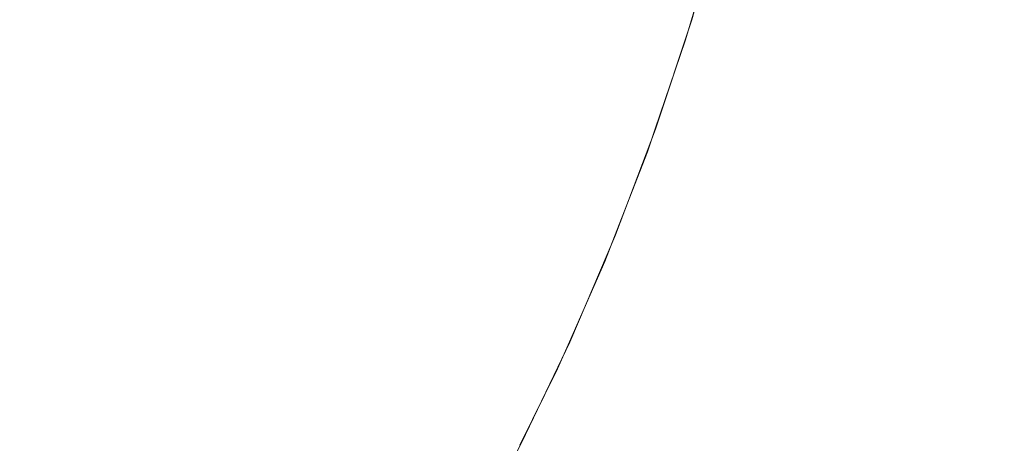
# Model space of a CAD drawing. Header units: centimetres. Extents: x -25.9 to 27.4, y -28.2 to -26.4.
# Tile 123 of 199: x 9.4127 to 9.4859, y -27.7501 to -27.7186. Entities that reach past the tile are written whole.
import ezdxf

# ---------------------------------------------------------------- set-up
doc = ezdxf.new("R2010")
doc.units = ezdxf.units.CM
doc.header["$LTSCALE"] = 2.54
doc.layers.add('Lucido design-1', color=7, linetype='Continuous')

# ---------------------------------------------------------------- blocks, each defined once
blk = doc.blocks.new('Gruppo-4-1')
at = {"color": 7, "linetype": 'Continuous', "lineweight": 9}
blk.add_3dface([(-25.828561, -26.46, 540.520033), (-25.828561, -28.06, 540.520033), (27.271439, -28.06, 540.520033), (27.271439, -26.46, 540.520033)], dxfattribs=at)
for points, invisible_edges in [([(9.462669, -27.718574, 540.020033), (9.464985, -27.710396, 540.020033), (9.464624, -27.711764, 539.820033)], 10), ([(9.44003, -27.711631, 540.084649), (9.437687, -27.718739, 540.084649), (9.435103, -27.717826, 540.087754), (9.43741, -27.710828, 540.087754)], 15), ([(9.420929, -27.712818, 540.101102), (9.418553, -27.719115, 540.101102), (9.415376, -27.717839, 540.103469), (9.417701, -27.711678, 540.103469)], 15), ([(9.442524, -27.712394, 540.081437), (9.440146, -27.719608, 540.081437), (9.437687, -27.718739, 540.084649), (9.44003, -27.711631, 540.084649)], 15), ([(9.462641, -27.718566, 539.820033), (9.464624, -27.711764, 539.820033), (9.464643, -27.711769, 539.818061), (9.462201, -27.720147, 539.818061)], 14), ([(9.464795, -27.71181, 539.814073), (9.462352, -27.720195, 539.814073), (9.462201, -27.720147, 539.818061), (9.464643, -27.711769, 539.818061)], 15), ([(9.465103, -27.711892, 539.810088), (9.462655, -27.72029, 539.810088), (9.462352, -27.720195, 539.814073), (9.464795, -27.71181, 539.814073)], 15), ([(9.464624, -27.711764, 539.820033), (9.462641, -27.718566, 539.820033), (9.462669, -27.718574, 540.020033)], 10), ([(9.465564, -27.712016, 539.806114), (9.46311, -27.720434, 539.806114), (9.462655, -27.72029, 539.810088), (9.465103, -27.711892, 539.810088)], 15), ([(9.46618, -27.712181, 539.802157), (9.463718, -27.720626, 539.802157), (9.46311, -27.720434, 539.806114), (9.465564, -27.712016, 539.806114)], 15), ([(9.466949, -27.712387, 539.798223), (9.464478, -27.720865, 539.798223), (9.463718, -27.720626, 539.802157), (9.46618, -27.712181, 539.802157)], 15), ([(9.42406, -27.713924, 540.098598), (9.421634, -27.720353, 540.098598), (9.418553, -27.719115, 540.101102), (9.420929, -27.712818, 540.101102)], 15), ([(9.444886, -27.713118, 540.078122), (9.442475, -27.720431, 540.078122), (9.440146, -27.719608, 540.081437), (9.442524, -27.712394, 540.081437)], 15), ([(9.467872, -27.712634, 539.79432), (9.465389, -27.721152, 539.79432), (9.464478, -27.720865, 539.798223), (9.466949, -27.712387, 539.798223)], 15), ([(9.468946, -27.712922, 539.790453), (9.46645, -27.721487, 539.790453), (9.465389, -27.721152, 539.79432), (9.467872, -27.712634, 539.79432)], 15), ([(9.470172, -27.71325, 539.78663), (9.46766, -27.721868, 539.78663), (9.46645, -27.721487, 539.790453), (9.468946, -27.712922, 539.790453)], 15), ([(9.447113, -27.7138, 540.074711), (9.444672, -27.721207, 540.074711), (9.442475, -27.720431, 540.078122), (9.444886, -27.713118, 540.078122)], 15), ([(9.471547, -27.713619, 539.782857), (9.469018, -27.722296, 539.782857), (9.46766, -27.721868, 539.78663), (9.470172, -27.71325, 539.78663)], 15), ([(9.47307, -27.714027, 539.77914), (9.470521, -27.72277, 539.77914), (9.469018, -27.722296, 539.782857), (9.471547, -27.713619, 539.782857)], 15), ([(9.427087, -27.714994, 540.09596), (9.424612, -27.72155, 540.09596), (9.421634, -27.720353, 540.098598), (9.42406, -27.713924, 540.098598)], 15), ([(9.449202, -27.714439, 540.07121), (9.446732, -27.721935, 540.07121), (9.444672, -27.721207, 540.074711), (9.447113, -27.7138, 540.074711)], 15), ([(9.474738, -27.714474, 539.775485), (9.472168, -27.72329, 539.775485), (9.470521, -27.72277, 539.77914), (9.47307, -27.714027, 539.77914)], 15), ([(9.430005, -27.716025, 540.093194), (9.427484, -27.722704, 540.093194), (9.424612, -27.72155, 540.09596), (9.427087, -27.714994, 540.09596)], 15), ([(9.45115, -27.715036, 540.067624), (9.448652, -27.722613, 540.067624), (9.446732, -27.721935, 540.07121), (9.449202, -27.714439, 540.07121)], 15), ([(9.452953, -27.715588, 540.063961), (9.45043, -27.723242, 540.063961), (9.448652, -27.722613, 540.067624), (9.45115, -27.715036, 540.067624)], 15), ([(9.47655, -27.714959, 539.771899), (9.473957, -27.723854, 539.771899), (9.472168, -27.72329, 539.775485), (9.474738, -27.714474, 539.775485)], 15), ([(9.478502, -27.715483, 539.768389), (9.475885, -27.724462, 539.768389), (9.473957, -27.723854, 539.771899), (9.47655, -27.714959, 539.771899)], 15), ([(9.454608, -27.716095, 540.060227), (9.452063, -27.723819, 540.060227), (9.45043, -27.723242, 540.063961), (9.452953, -27.715588, 540.063961)], 15), ([(9.480593, -27.716043, 539.76496), (9.477949, -27.725112, 539.76496), (9.475885, -27.724462, 539.768389), (9.478502, -27.715483, 539.768389)], 15), ([(9.415376, -27.717839, 540.103469), (9.412791, -27.723895, 540.103469), (9.409581, -27.722444, 540.105692), (9.412107, -27.716525, 540.105692)], 15), ([(9.432398, -27.716871, 540.090744), (9.429839, -27.723651, 540.090744), (9.427484, -27.722704, 540.093194), (9.430005, -27.716025, 540.093194)], 15), ([(9.456115, -27.716556, 540.056428), (9.453548, -27.724343, 540.056428), (9.452063, -27.723819, 540.060227), (9.454608, -27.716095, 540.060227)], 15), ([(9.457469, -27.716971, 540.05257), (9.454884, -27.724815, 540.05257), (9.453548, -27.724343, 540.056428), (9.456115, -27.716556, 540.056428)], 15), ([(9.482818, -27.716639, 539.761618), (9.480146, -27.725805, 539.761618), (9.477949, -27.725112, 539.76496), (9.480593, -27.716043, 539.76496)], 15), ([(9.435103, -27.717826, 540.087754), (9.432501, -27.72472, 540.087754), (9.429839, -27.723651, 540.090744), (9.432398, -27.716871, 540.090744)], 15), ([(9.45867, -27.717339, 540.048662), (9.456068, -27.725234, 540.048662), (9.454884, -27.724815, 540.05257), (9.457469, -27.716971, 540.05257)], 15), ([(9.459715, -27.717659, 540.044708), (9.457099, -27.725598, 540.044708), (9.456068, -27.725234, 540.048662), (9.45867, -27.717339, 540.048662)], 15), ([(9.485211, -27.71728, 539.758321), (9.482509, -27.72655, 539.758321), (9.480146, -27.725805, 539.761618), (9.482818, -27.716639, 539.761618)], 15), ([(9.487698, -27.717946, 539.755173), (9.484964, -27.727324, 539.755173), (9.482509, -27.72655, 539.758321), (9.485211, -27.71728, 539.758321)], 15), ([(9.418553, -27.719115, 540.101102), (9.415912, -27.725306, 540.101102), (9.412791, -27.723895, 540.103469), (9.415376, -27.717839, 540.103469)], 15), ([(9.437687, -27.718739, 540.084649), (9.435044, -27.725742, 540.084649), (9.432501, -27.72472, 540.087754), (9.435103, -27.717826, 540.087754)], 15), ([(9.460604, -27.717931, 540.040717), (9.457975, -27.725908, 540.040717), (9.457099, -27.725598, 540.044708), (9.459715, -27.717659, 540.044708)], 15), ([(9.461336, -27.718155, 540.036694), (9.458696, -27.726162, 540.036694), (9.457975, -27.725908, 540.040717), (9.460604, -27.717931, 540.040717)], 15), ([(9.490309, -27.718646, 539.752128), (9.487542, -27.728137, 539.752128), (9.484964, -27.727324, 539.755173), (9.487698, -27.717946, 539.755173)], 15), ([(9.440146, -27.719608, 540.081437), (9.437464, -27.726715, 540.081437), (9.435044, -27.725742, 540.084649), (9.437687, -27.718739, 540.084649)], 15), ([(9.461908, -27.718331, 540.032647), (9.459261, -27.726362, 540.032647), (9.458696, -27.726162, 540.036694), (9.461336, -27.718155, 540.036694)], 15), ([(9.462322, -27.718457, 540.028583), (9.459669, -27.726506, 540.028583), (9.459261, -27.726362, 540.032647), (9.461908, -27.718331, 540.032647)], 15), ([(9.462576, -27.718535, 540.024508), (9.45992, -27.726595, 540.024508), (9.459669, -27.726506, 540.028583), (9.462322, -27.718457, 540.028583)], 15), ([(9.462671, -27.718564, 540.020578), (9.460013, -27.726627, 540.020578), (9.45992, -27.726595, 540.024508), (9.462576, -27.718535, 540.024508)], 15), ([(9.462672, -27.718565, 540.020033), (9.460014, -27.726628, 540.020033), (9.460013, -27.726627, 540.020578), (9.462671, -27.718564, 540.020578)], 14), ([(9.460014, -27.726628, 540.020033), (9.462669, -27.718574, 540.020033), (9.462182, -27.720141, 539.820033)], 10), ([(9.462201, -27.720147, 539.818061), (9.462182, -27.720141, 539.820033), (9.462641, -27.718566, 539.820033)], 9), ([(9.462669, -27.718574, 540.020033), (9.462641, -27.718566, 539.820033), (9.462182, -27.720141, 539.820033)], 9), ([(9.421634, -27.720353, 540.098598), (9.418937, -27.726673, 540.098598), (9.415912, -27.725306, 540.101102), (9.418553, -27.719115, 540.101102)], 15), ([(9.442475, -27.720431, 540.078122), (9.439756, -27.727636, 540.078122), (9.437464, -27.726715, 540.081437), (9.440146, -27.719608, 540.081437)], 15), ([(9.459959, -27.726689, 539.820033), (9.462182, -27.720141, 539.820033), (9.462201, -27.720147, 539.818061), (9.459395, -27.728411, 539.818061)], 14), ([(9.462352, -27.720195, 539.814073), (9.459544, -27.728465, 539.814073), (9.459395, -27.728411, 539.818061), (9.462201, -27.720147, 539.818061)], 15), ([(9.462655, -27.72029, 539.810088), (9.459843, -27.728574, 539.810088), (9.459544, -27.728465, 539.814073), (9.462352, -27.720195, 539.814073)], 15), ([(9.462182, -27.720141, 539.820033), (9.459959, -27.726689, 539.820033), (9.459987, -27.726699, 540.020033), (9.460014, -27.726628, 540.020033)], 10), ([(9.424612, -27.72155, 540.09596), (9.421862, -27.727996, 540.09596), (9.418937, -27.726673, 540.098598), (9.421634, -27.720353, 540.098598)], 15), ([(9.444672, -27.721207, 540.074711), (9.441918, -27.728504, 540.074711), (9.439756, -27.727636, 540.078122), (9.442475, -27.720431, 540.078122)], 15), ([(9.46311, -27.720434, 539.806114), (9.460292, -27.728737, 539.806114), (9.459843, -27.728574, 539.810088), (9.462655, -27.72029, 539.810088)], 15), ([(9.463718, -27.720626, 539.802157), (9.460891, -27.728955, 539.802157), (9.460292, -27.728737, 539.806114), (9.46311, -27.720434, 539.806114)], 15), ([(9.464478, -27.720865, 539.798223), (9.461639, -27.729227, 539.798223), (9.460891, -27.728955, 539.802157), (9.463718, -27.720626, 539.802157)], 15), ([(9.465389, -27.721152, 539.79432), (9.462537, -27.729554, 539.79432), (9.461639, -27.729227, 539.798223), (9.464478, -27.720865, 539.798223)], 15), ([(9.427484, -27.722704, 540.093194), (9.424683, -27.729271, 540.093194), (9.421862, -27.727996, 540.09596), (9.424612, -27.72155, 540.09596)], 15), ([(9.446732, -27.721935, 540.07121), (9.443945, -27.729319, 540.07121), (9.441918, -27.728504, 540.074711), (9.444672, -27.721207, 540.074711)], 15), ([(9.46645, -27.721487, 539.790453), (9.463582, -27.729935, 539.790453), (9.462537, -27.729554, 539.79432), (9.465389, -27.721152, 539.79432)], 15), ([(9.46766, -27.721868, 539.78663), (9.464775, -27.730369, 539.78663), (9.463582, -27.729935, 539.790453), (9.46645, -27.721487, 539.790453)], 15), ([(9.412791, -27.723895, 540.103469), (9.409952, -27.729837, 540.103469), (9.406806, -27.728251, 540.105692), (9.409581, -27.722444, 540.105692)], 15), ([(9.448652, -27.722613, 540.067624), (9.445835, -27.730078, 540.067624), (9.443945, -27.729319, 540.07121), (9.446732, -27.721935, 540.07121)], 15), ([(9.469018, -27.722296, 539.782857), (9.466112, -27.730855, 539.782857), (9.464775, -27.730369, 539.78663), (9.46766, -27.721868, 539.78663)], 15), ([(9.470521, -27.72277, 539.77914), (9.467594, -27.731395, 539.77914), (9.466112, -27.730855, 539.782857), (9.469018, -27.722296, 539.782857)], 15), ([(9.429839, -27.723651, 540.090744), (9.426995, -27.730316, 540.090744), (9.424683, -27.729271, 540.093194), (9.427484, -27.722704, 540.093194)], 15), ([(9.45043, -27.723242, 540.063961), (9.447585, -27.730781, 540.063961), (9.445835, -27.730078, 540.067624), (9.448652, -27.722613, 540.067624)], 15), ([(9.472168, -27.72329, 539.775485), (9.469217, -27.731985, 539.775485), (9.467594, -27.731395, 539.77914), (9.470521, -27.72277, 539.77914)], 15), ([(9.415912, -27.725306, 540.101102), (9.41301, -27.731379, 540.101102), (9.409952, -27.729837, 540.103469), (9.412791, -27.723895, 540.103469)], 15), ([(9.432501, -27.72472, 540.087754), (9.429609, -27.731498, 540.087754), (9.426995, -27.730316, 540.090744), (9.429839, -27.723651, 540.090744)], 15), ([(9.452063, -27.723819, 540.060227), (9.449191, -27.731427, 540.060227), (9.447585, -27.730781, 540.063961), (9.45043, -27.723242, 540.063961)], 15), ([(9.453548, -27.724343, 540.056428), (9.450653, -27.732014, 540.056428), (9.449191, -27.731427, 540.060227), (9.452063, -27.723819, 540.060227)], 15), ([(9.473957, -27.723854, 539.771899), (9.470979, -27.732627, 539.771899), (9.469217, -27.731985, 539.775485), (9.472168, -27.72329, 539.775485)], 15), ([(9.475885, -27.724462, 539.768389), (9.472879, -27.733318, 539.768389), (9.470979, -27.732627, 539.771899), (9.473957, -27.723854, 539.771899)], 15), ([(9.454884, -27.724815, 540.05257), (9.451967, -27.732542, 540.05257), (9.450653, -27.732014, 540.056428), (9.453548, -27.724343, 540.056428)], 15), ([(9.477949, -27.725112, 539.76496), (9.474912, -27.734058, 539.76496), (9.472879, -27.733318, 539.768389), (9.475885, -27.724462, 539.768389)], 15), ([(9.418937, -27.726673, 540.098598), (9.415974, -27.732873, 540.098598), (9.41301, -27.731379, 540.101102), (9.415912, -27.725306, 540.101102)], 15), ([(9.435044, -27.725742, 540.084649), (9.432107, -27.732627, 540.084649), (9.429609, -27.731498, 540.087754), (9.432501, -27.72472, 540.087754)], 15), ([(9.456068, -27.725234, 540.048662), (9.453133, -27.733011, 540.048662), (9.451967, -27.732542, 540.05257), (9.454884, -27.724815, 540.05257)], 15), ([(9.457099, -27.725598, 540.044708), (9.454147, -27.733418, 540.044708), (9.453133, -27.733011, 540.048662), (9.456068, -27.725234, 540.048662)], 15), ([(9.480146, -27.725805, 539.761618), (9.477077, -27.734846, 539.761618), (9.474912, -27.734058, 539.76496), (9.477949, -27.725112, 539.76496)], 15), ([(9.437464, -27.726715, 540.081437), (9.434483, -27.733701, 540.081437), (9.432107, -27.732627, 540.084649), (9.435044, -27.725742, 540.084649)], 15), ([(9.457975, -27.725908, 540.040717), (9.45501, -27.733765, 540.040717), (9.454147, -27.733418, 540.044708), (9.457099, -27.725598, 540.044708)], 15), ([(9.458696, -27.726162, 540.036694), (9.45572, -27.73405, 540.036694), (9.45501, -27.733765, 540.040717), (9.457975, -27.725908, 540.040717)], 15), ([(9.482509, -27.72655, 539.758321), (9.479405, -27.735694, 539.758321), (9.477077, -27.734846, 539.761618), (9.480146, -27.725805, 539.761618)], 15), ([(9.421862, -27.727996, 540.09596), (9.418841, -27.734319, 540.09596), (9.415974, -27.732873, 540.098598), (9.418937, -27.726673, 540.098598)], 15), ([(9.439756, -27.727636, 540.078122), (9.436734, -27.734718, 540.078122), (9.434483, -27.733701, 540.081437), (9.437464, -27.726715, 540.081437)], 15), ([(9.459261, -27.726362, 540.032647), (9.456275, -27.734273, 540.032647), (9.45572, -27.73405, 540.036694), (9.458696, -27.726162, 540.036694)], 15), ([(9.459669, -27.726506, 540.028583), (9.456677, -27.734435, 540.028583), (9.456275, -27.734273, 540.032647), (9.459261, -27.726362, 540.032647)], 15), ([(9.45992, -27.726595, 540.024508), (9.456923, -27.734534, 540.024508), (9.456677, -27.734435, 540.028583), (9.459669, -27.726506, 540.028583)], 15), ([(9.460013, -27.726627, 540.020578), (9.457015, -27.734571, 540.020578), (9.456923, -27.734534, 540.024508), (9.45992, -27.726595, 540.024508)], 15), ([(9.459987, -27.726699, 540.020033), (9.457016, -27.734571, 540.020033), (9.457015, -27.734571, 540.020578), (9.460013, -27.726627, 540.020578)], 14), ([(9.457016, -27.734571, 540.020033), (9.459987, -27.726699, 540.020033), (9.459377, -27.728404, 539.820033)], 10), ([(9.459395, -27.728411, 539.818061), (9.459377, -27.728404, 539.820033), (9.459959, -27.726689, 539.820033)], 9), ([(9.459987, -27.726699, 540.020033), (9.459959, -27.726689, 539.820033), (9.459377, -27.728404, 539.820033)], 9), ([(9.460013, -27.726627, 540.020578), (9.460014, -27.726628, 540.020033), (9.459987, -27.726699, 540.020033)], 9), ([(9.484964, -27.727324, 539.755173), (9.481824, -27.736574, 539.755173), (9.479405, -27.735694, 539.758321), (9.482509, -27.72655, 539.758321)], 15), ([(9.487542, -27.728137, 539.752128), (9.484365, -27.737499, 539.752128), (9.481824, -27.736574, 539.755173), (9.484964, -27.727324, 539.755173)], 15), ([(9.424683, -27.729271, 540.093194), (9.421605, -27.735712, 540.093194), (9.418841, -27.734319, 540.09596), (9.421862, -27.727996, 540.09596)], 15), ([(9.441918, -27.728504, 540.074711), (9.438857, -27.735678, 540.074711), (9.436734, -27.734718, 540.078122), (9.439756, -27.727636, 540.078122)], 15), ([(9.490239, -27.728988, 539.749193), (9.487022, -27.738466, 539.749193), (9.484365, -27.737499, 539.752128), (9.487542, -27.728137, 539.752128)], 15), ([(9.443945, -27.729319, 540.07121), (9.440848, -27.736578, 540.07121), (9.438857, -27.735678, 540.074711), (9.441918, -27.728504, 540.074711)], 15), ([(9.456937, -27.734679, 539.820033), (9.459377, -27.728404, 539.820033), (9.459395, -27.728411, 539.818061), (9.456232, -27.736544, 539.818061)], 14), ([(9.459544, -27.728465, 539.814073), (9.456379, -27.736605, 539.814073), (9.456232, -27.736544, 539.818061), (9.459395, -27.728411, 539.818061)], 15), ([(9.459843, -27.728574, 539.810088), (9.456673, -27.736726, 539.810088), (9.456379, -27.736605, 539.814073), (9.459544, -27.728465, 539.814073)], 15), ([(9.460292, -27.728737, 539.806114), (9.457114, -27.736909, 539.806114), (9.456673, -27.736726, 539.810088), (9.459843, -27.728574, 539.810088)], 15), ([(9.459377, -27.728404, 539.820033), (9.456937, -27.734679, 539.820033), (9.456966, -27.73469, 540.020033), (9.457016, -27.734571, 540.020033)], 10), ([(9.460891, -27.728955, 539.802157), (9.457703, -27.737153, 539.802157), (9.457114, -27.736909, 539.806114), (9.460292, -27.728737, 539.806114)], 15), ([(9.461639, -27.729227, 539.798223), (9.458439, -27.737458, 539.798223), (9.457703, -27.737153, 539.802157), (9.460891, -27.728955, 539.802157)], 15), ([(9.426995, -27.730316, 540.090744), (9.423871, -27.736855, 540.090744), (9.421605, -27.735712, 540.093194), (9.424683, -27.729271, 540.093194)], 15), ([(9.445835, -27.730078, 540.067624), (9.442704, -27.737417, 540.067624), (9.440848, -27.736578, 540.07121), (9.443945, -27.729319, 540.07121)], 15), ([(9.462537, -27.729554, 539.79432), (9.459321, -27.737823, 539.79432), (9.458439, -27.737458, 539.798223), (9.461639, -27.729227, 539.798223)], 15), ([(9.463582, -27.729935, 539.790453), (9.460349, -27.738249, 539.790453), (9.459321, -27.737823, 539.79432), (9.462537, -27.729554, 539.79432)], 15), ([(9.41301, -27.731379, 540.101102), (9.409853, -27.737323, 540.101102), (9.406863, -27.735653, 540.103469), (9.409952, -27.729837, 540.103469)], 15), ([(9.429609, -27.731498, 540.087754), (9.426432, -27.738146, 540.087754), (9.423871, -27.736855, 540.090744), (9.426995, -27.730316, 540.090744)], 15), ([(9.447585, -27.730781, 540.063961), (9.444422, -27.738193, 540.063961), (9.442704, -27.737417, 540.067624), (9.445835, -27.730078, 540.067624)], 15), ([(9.464775, -27.730369, 539.78663), (9.461521, -27.738735, 539.78663), (9.460349, -27.738249, 539.790453), (9.463582, -27.729935, 539.790453)], 15), ([(9.466112, -27.730855, 539.782857), (9.462836, -27.73928, 539.782857), (9.461521, -27.738735, 539.78663), (9.464775, -27.730369, 539.78663)], 15), ([(9.449191, -27.731427, 540.060227), (9.446, -27.738907, 540.060227), (9.444422, -27.738193, 540.063961), (9.447585, -27.730781, 540.063961)], 15), ([(9.467594, -27.731395, 539.77914), (9.464293, -27.739883, 539.77914), (9.462836, -27.73928, 539.782857), (9.466112, -27.730855, 539.782857)], 15), ([(9.415974, -27.732873, 540.098598), (9.412751, -27.738942, 540.098598), (9.409853, -27.737323, 540.101102), (9.41301, -27.731379, 540.101102)], 15), ([(9.432107, -27.732627, 540.084649), (9.42888, -27.73938, 540.084649), (9.426432, -27.738146, 540.087754), (9.429609, -27.731498, 540.087754)], 15), ([(9.450653, -27.732014, 540.056428), (9.447435, -27.739555, 540.056428), (9.446, -27.738907, 540.060227), (9.449191, -27.731427, 540.060227)], 15), ([(9.469217, -27.731985, 539.775485), (9.465888, -27.740544, 539.775485), (9.464293, -27.739883, 539.77914), (9.467594, -27.731395, 539.77914)], 15), ([(9.470979, -27.732627, 539.771899), (9.467621, -27.741262, 539.771899), (9.465888, -27.740544, 539.775485), (9.469217, -27.731985, 539.775485)], 15), ([(9.434483, -27.733701, 540.081437), (9.431208, -27.740554, 540.081437), (9.42888, -27.73938, 540.084649), (9.432107, -27.732627, 540.084649)], 15), ([(9.451967, -27.732542, 540.05257), (9.448726, -27.740139, 540.05257), (9.447435, -27.739555, 540.056428), (9.450653, -27.732014, 540.056428)], 15), ([(9.453133, -27.733011, 540.048662), (9.44987, -27.740656, 540.048662), (9.448726, -27.740139, 540.05257), (9.451967, -27.732542, 540.05257)], 15), ([(9.472879, -27.733318, 539.768389), (9.469489, -27.742035, 539.768389), (9.467621, -27.741262, 539.771899), (9.470979, -27.732627, 539.771899)], 15), ([(9.418841, -27.734319, 540.09596), (9.415554, -27.740508, 540.09596), (9.412751, -27.738942, 540.098598), (9.415974, -27.732873, 540.098598)], 15), ([(9.454147, -27.733418, 540.044708), (9.450867, -27.741107, 540.044708), (9.44987, -27.740656, 540.048662), (9.453133, -27.733011, 540.048662)], 15), ([(9.45501, -27.733765, 540.040717), (9.451714, -27.74149, 540.040717), (9.450867, -27.741107, 540.044708), (9.454147, -27.733418, 540.044708)], 15), ([(9.474912, -27.734058, 539.76496), (9.471488, -27.742863, 539.76496), (9.469489, -27.742035, 539.768389), (9.472879, -27.733318, 539.768389)], 15), ([(9.436734, -27.734718, 540.078122), (9.433414, -27.741666, 540.078122), (9.431208, -27.740554, 540.081437), (9.434483, -27.733701, 540.081437)], 15), ([(9.45572, -27.73405, 540.036694), (9.452411, -27.741805, 540.036694), (9.451714, -27.74149, 540.040717), (9.45501, -27.733765, 540.040717)], 15), ([(9.456275, -27.734273, 540.032647), (9.452956, -27.742051, 540.032647), (9.452411, -27.741805, 540.036694), (9.45572, -27.73405, 540.036694)], 15), ([(9.477077, -27.734846, 539.761618), (9.473617, -27.743745, 539.761618), (9.471488, -27.742863, 539.76496), (9.474912, -27.734058, 539.76496)], 15), ([(9.421605, -27.735712, 540.093194), (9.418256, -27.742017, 540.093194), (9.415554, -27.740508, 540.09596), (9.418841, -27.734319, 540.09596)], 15), ([(9.438857, -27.735678, 540.074711), (9.435494, -27.742715, 540.074711), (9.433414, -27.741666, 540.078122), (9.436734, -27.734718, 540.078122)], 15), ([(9.456677, -27.734435, 540.028583), (9.453351, -27.742229, 540.028583), (9.452956, -27.742051, 540.032647), (9.456275, -27.734273, 540.032647)], 15), ([(9.456923, -27.734534, 540.024508), (9.453593, -27.742339, 540.024508), (9.453351, -27.742229, 540.028583), (9.456677, -27.734435, 540.028583)], 15), ([(9.457015, -27.734571, 540.020578), (9.453683, -27.74238, 540.020578), (9.453593, -27.742339, 540.024508), (9.456923, -27.734534, 540.024508)], 15), ([(9.456966, -27.73469, 540.020033), (9.453684, -27.74238, 540.020033), (9.453683, -27.74238, 540.020578), (9.457015, -27.734571, 540.020578)], 14), ([(9.453684, -27.74238, 540.020033), (9.456966, -27.73469, 540.020033), (9.456214, -27.736537, 539.820033)], 10), ([(9.456232, -27.736544, 539.818061), (9.456214, -27.736537, 539.820033), (9.456937, -27.734679, 539.820033)], 9), ([(9.456966, -27.73469, 540.020033), (9.456937, -27.734679, 539.820033), (9.456214, -27.736537, 539.820033)], 9), ([(9.457015, -27.734571, 540.020578), (9.457016, -27.734571, 540.020033), (9.456966, -27.73469, 540.020033)], 9), ([(9.479405, -27.735694, 539.758321), (9.475905, -27.744693, 539.758321), (9.473617, -27.743745, 539.761618), (9.477077, -27.734846, 539.761618)], 15), ([(9.423871, -27.736855, 540.090744), (9.420471, -27.743255, 540.090744), (9.418256, -27.742017, 540.093194), (9.421605, -27.735712, 540.093194)], 15), ([(9.440848, -27.736578, 540.07121), (9.437445, -27.743699, 540.07121), (9.435494, -27.742715, 540.074711), (9.438857, -27.735678, 540.074711)], 15), ([(9.481824, -27.736574, 539.755173), (9.478284, -27.745678, 539.755173), (9.475905, -27.744693, 539.758321), (9.479405, -27.735694, 539.758321)], 15), ([(9.426432, -27.738146, 540.087754), (9.422976, -27.744654, 540.087754), (9.420471, -27.743255, 540.090744), (9.423871, -27.736855, 540.090744)], 15), ([(9.442704, -27.737417, 540.067624), (9.439264, -27.744616, 540.067624), (9.437445, -27.743699, 540.07121), (9.440848, -27.736578, 540.07121)], 15), ([(9.453581, -27.742522, 539.820033), (9.456214, -27.736537, 539.820033), (9.456232, -27.736544, 539.818061), (9.452718, -27.744532, 539.818061)], 14), ([(9.456379, -27.736605, 539.814073), (9.452861, -27.744599, 539.814073), (9.452718, -27.744532, 539.818061), (9.456232, -27.736544, 539.818061)], 15), ([(9.456673, -27.736726, 539.810088), (9.453149, -27.744733, 539.810088), (9.452861, -27.744599, 539.814073), (9.456379, -27.736605, 539.814073)], 15), ([(9.457114, -27.736909, 539.806114), (9.453582, -27.744935, 539.806114), (9.453149, -27.744733, 539.810088), (9.456673, -27.736726, 539.810088)], 15), ([(9.456214, -27.736537, 539.820033), (9.453581, -27.742522, 539.820033), (9.45361, -27.742535, 540.020033), (9.453684, -27.74238, 540.020033)], 10), ([(9.457703, -27.737153, 539.802157), (9.45416, -27.745204, 539.802157), (9.453582, -27.744935, 539.806114), (9.457114, -27.736909, 539.806114)], 15), ([(9.484365, -27.737499, 539.752128), (9.480782, -27.746713, 539.752128), (9.478284, -27.745678, 539.755173), (9.481824, -27.736574, 539.755173)], 15), ([(9.412751, -27.738942, 540.098598), (9.409273, -27.744868, 540.098598), (9.406446, -27.743128, 540.101102), (9.409853, -27.737323, 540.101102)], 15), ([(9.444422, -27.738193, 540.063961), (9.440947, -27.745464, 540.063961), (9.439264, -27.744616, 540.067624), (9.442704, -27.737417, 540.067624)], 15), ([(9.458439, -27.737458, 539.798223), (9.454882, -27.745541, 539.798223), (9.45416, -27.745204, 539.802157), (9.457703, -27.737153, 539.802157)], 15), ([(9.459321, -27.737823, 539.79432), (9.455748, -27.745945, 539.79432), (9.454882, -27.745541, 539.798223), (9.458439, -27.737458, 539.798223)], 15), ([(9.460349, -27.738249, 539.790453), (9.456756, -27.746415, 539.790453), (9.455748, -27.745945, 539.79432), (9.459321, -27.737823, 539.79432)], 15), ([(9.487022, -27.738466, 539.749193), (9.483394, -27.747795, 539.749193), (9.480782, -27.746713, 539.752128), (9.484365, -27.737499, 539.752128)], 15), ([(9.42888, -27.73938, 540.084649), (9.425369, -27.745991, 540.084649), (9.422976, -27.744654, 540.087754), (9.426432, -27.738146, 540.087754)], 15), ([(9.446, -27.738907, 540.060227), (9.442494, -27.746244, 540.060227), (9.440947, -27.745464, 540.063961), (9.444422, -27.738193, 540.063961)], 15), ([(9.461521, -27.738735, 539.78663), (9.457906, -27.746951, 539.78663), (9.456756, -27.746415, 539.790453), (9.460349, -27.738249, 539.790453)], 15), ([(9.489792, -27.739474, 539.746374), (9.486118, -27.748923, 539.746374), (9.483394, -27.747795, 539.749193), (9.487022, -27.738466, 539.749193)], 15), ([(9.415554, -27.740508, 540.09596), (9.412007, -27.746551, 540.09596), (9.409273, -27.744868, 540.098598), (9.412751, -27.738942, 540.098598)], 15), ([(9.447435, -27.739555, 540.056428), (9.4439, -27.746953, 540.056428), (9.442494, -27.746244, 540.060227), (9.446, -27.738907, 540.060227)], 15), ([(9.462836, -27.73928, 539.782857), (9.459196, -27.747553, 539.782857), (9.457906, -27.746951, 539.78663), (9.461521, -27.738735, 539.78663)], 15), ([(9.464293, -27.739883, 539.77914), (9.460625, -27.748219, 539.77914), (9.459196, -27.747553, 539.782857), (9.462836, -27.73928, 539.782857)], 15), ([(9.431208, -27.740554, 540.081437), (9.427645, -27.747262, 540.081437), (9.425369, -27.745991, 540.084649), (9.42888, -27.73938, 540.084649)], 15), ([(9.448726, -27.740139, 540.05257), (9.445165, -27.747591, 540.05257), (9.4439, -27.746953, 540.056428), (9.447435, -27.739555, 540.056428)], 15), ([(9.465888, -27.740544, 539.775485), (9.46219, -27.748949, 539.775485), (9.460625, -27.748219, 539.77914), (9.464293, -27.739883, 539.77914)], 15), ([(9.418256, -27.742017, 540.093194), (9.414643, -27.748174, 540.093194), (9.412007, -27.746551, 540.09596), (9.415554, -27.740508, 540.09596)], 15), ([(9.433414, -27.741666, 540.078122), (9.429802, -27.748467, 540.078122), (9.427645, -27.747262, 540.081437), (9.431208, -27.740554, 540.081437)], 15), ([(9.44987, -27.740656, 540.048662), (9.446286, -27.748156, 540.048662), (9.445165, -27.747591, 540.05257), (9.448726, -27.740139, 540.05257)], 15), ([(9.450867, -27.741107, 540.044708), (9.447263, -27.748649, 540.044708), (9.446286, -27.748156, 540.048662), (9.44987, -27.740656, 540.048662)], 15), ([(9.467621, -27.741262, 539.771899), (9.46389, -27.749742, 539.771899), (9.46219, -27.748949, 539.775485), (9.465888, -27.740544, 539.775485)], 15), ([(9.451714, -27.74149, 540.040717), (9.448093, -27.749067, 540.040717), (9.447263, -27.748649, 540.044708), (9.450867, -27.741107, 540.044708)], 15), ([(9.452411, -27.741805, 540.036694), (9.448776, -27.749412, 540.036694), (9.448093, -27.749067, 540.040717), (9.451714, -27.74149, 540.040717)], 15), ([(9.469489, -27.742035, 539.768389), (9.465722, -27.750596, 539.768389), (9.46389, -27.749742, 539.771899), (9.467621, -27.741262, 539.771899)], 15), ([(9.420471, -27.743255, 540.090744), (9.416804, -27.749505, 540.090744), (9.414643, -27.748174, 540.093194), (9.418256, -27.742017, 540.093194)], 15), ([(9.435494, -27.742715, 540.074711), (9.431836, -27.749603, 540.074711), (9.429802, -27.748467, 540.078122), (9.433414, -27.741666, 540.078122)], 15), ([(9.452956, -27.742051, 540.032647), (9.449311, -27.749681, 540.032647), (9.448776, -27.749412, 540.036694), (9.452411, -27.741805, 540.036694)], 15), ([(9.453351, -27.742229, 540.028583), (9.449697, -27.749876, 540.028583), (9.449311, -27.749681, 540.032647), (9.452956, -27.742051, 540.032647)], 15), ([(9.453593, -27.742339, 540.024508), (9.449934, -27.749996, 540.024508), (9.449697, -27.749876, 540.028583), (9.453351, -27.742229, 540.028583)], 15), ([(9.471488, -27.742863, 539.76496), (9.467683, -27.75151, 539.76496), (9.465722, -27.750596, 539.768389), (9.469489, -27.742035, 539.768389)], 15), ([(9.437445, -27.743699, 540.07121), (9.433743, -27.750669, 540.07121), (9.431836, -27.749603, 540.074711), (9.435494, -27.742715, 540.074711)], 15), ([(9.453683, -27.74238, 540.020578), (9.450022, -27.75004, 540.020578), (9.449934, -27.749996, 540.024508), (9.453593, -27.742339, 540.024508)], 15), ([(9.45361, -27.742535, 540.020033), (9.450024, -27.750041, 540.020033), (9.450022, -27.75004, 540.020578), (9.453683, -27.74238, 540.020578)], 14), ([(9.450024, -27.750041, 540.020033), (9.45361, -27.742535, 540.020033), (9.4527, -27.744524, 539.820033)], 10), ([(9.452718, -27.744532, 539.818061), (9.4527, -27.744524, 539.820033), (9.453581, -27.742522, 539.820033)], 9), ([(9.45361, -27.742535, 540.020033), (9.453581, -27.742522, 539.820033), (9.4527, -27.744524, 539.820033)], 9), ([(9.453683, -27.74238, 540.020578), (9.453684, -27.74238, 540.020033), (9.45361, -27.742535, 540.020033)], 9), ([(9.473617, -27.743745, 539.761618), (9.469771, -27.752484, 539.761618), (9.467683, -27.75151, 539.76496), (9.471488, -27.742863, 539.76496)], 15), ([(9.422976, -27.744654, 540.087754), (9.419247, -27.751009, 540.087754), (9.416804, -27.749505, 540.090744), (9.420471, -27.743255, 540.090744)], 15), ([(9.439264, -27.744616, 540.067624), (9.435521, -27.751662, 540.067624), (9.433743, -27.750669, 540.07121), (9.437445, -27.743699, 540.07121)], 15), ([(9.475905, -27.744693, 539.758321), (9.472016, -27.753531, 539.758321), (9.469771, -27.752484, 539.761618), (9.473617, -27.743745, 539.761618)], 15), ([(9.425369, -27.745991, 540.084649), (9.421581, -27.752446, 540.084649), (9.419247, -27.751009, 540.087754), (9.422976, -27.744654, 540.087754)], 15), ([(9.440947, -27.745464, 540.063961), (9.437167, -27.752582, 540.063961), (9.435521, -27.751662, 540.067624), (9.439264, -27.744616, 540.067624)], 15), ([(9.449899, -27.750204, 539.820033), (9.4527, -27.744524, 539.820033), (9.452718, -27.744532, 539.818061), (9.448858, -27.752359, 539.818061)], 14), ([(9.452861, -27.744599, 539.814073), (9.448998, -27.752432, 539.814073), (9.448858, -27.752359, 539.818061), (9.452718, -27.744532, 539.818061)], 15), ([(9.453149, -27.744733, 539.810088), (9.44928, -27.752579, 539.810088), (9.448998, -27.752432, 539.814073), (9.452861, -27.744599, 539.814073)], 15), ([(9.453582, -27.744935, 539.806114), (9.449704, -27.752799, 539.806114), (9.44928, -27.752579, 539.810088), (9.453149, -27.744733, 539.810088)], 15), ([(9.45416, -27.745204, 539.802157), (9.45027, -27.753094, 539.802157), (9.449704, -27.752799, 539.806114), (9.453582, -27.744935, 539.806114)], 15), ([(9.4527, -27.744524, 539.820033), (9.449899, -27.750204, 539.820033), (9.449929, -27.750219, 540.020033), (9.450024, -27.750041, 540.020033)], 10), ([(9.478284, -27.745678, 539.755173), (9.47435, -27.754619, 539.755173), (9.472016, -27.753531, 539.758321), (9.475905, -27.744693, 539.758321)], 15), ([(9.442494, -27.746244, 540.060227), (9.438679, -27.753426, 540.060227), (9.437167, -27.752582, 540.063961), (9.440947, -27.745464, 540.063961)], 15), ([(9.454882, -27.745541, 539.798223), (9.450976, -27.753461, 539.798223), (9.45027, -27.753094, 539.802157), (9.45416, -27.745204, 539.802157)], 15), ([(9.455748, -27.745945, 539.79432), (9.451823, -27.753902, 539.79432), (9.450976, -27.753461, 539.798223), (9.454882, -27.745541, 539.798223)], 15), ([(9.480782, -27.746713, 539.752128), (9.4768, -27.755762, 539.752128), (9.47435, -27.754619, 539.755173), (9.478284, -27.745678, 539.755173)], 15), ([(9.414643, -27.748174, 540.093194), (9.410771, -27.754173, 540.093194), (9.408207, -27.752439, 540.09596), (9.412007, -27.746551, 540.09596)], 15), ([(9.427645, -27.747262, 540.081437), (9.423801, -27.753813, 540.081437), (9.421581, -27.752446, 540.084649), (9.425369, -27.745991, 540.084649)], 15), ([(9.4439, -27.746953, 540.056428), (9.440054, -27.754194, 540.056428), (9.438679, -27.753426, 540.060227), (9.442494, -27.746244, 540.060227)], 15), ([(9.456756, -27.746415, 539.790453), (9.45281, -27.754416, 539.790453), (9.451823, -27.753902, 539.79432), (9.455748, -27.745945, 539.79432)], 15), ([(9.457906, -27.746951, 539.78663), (9.453936, -27.755002, 539.78663), (9.45281, -27.754416, 539.790453), (9.456756, -27.746415, 539.790453)], 15), ([(9.429802, -27.748467, 540.078122), (9.425905, -27.755109, 540.078122), (9.423801, -27.753813, 540.081437), (9.427645, -27.747262, 540.081437)], 15), ([(9.445165, -27.747591, 540.05257), (9.441291, -27.754885, 540.05257), (9.440054, -27.754194, 540.056428), (9.4439, -27.746953, 540.056428)], 15), ([(9.459196, -27.747553, 539.782857), (9.455198, -27.755659, 539.782857), (9.453936, -27.755002, 539.78663), (9.457906, -27.746951, 539.78663)], 15), ([(9.483394, -27.747795, 539.749193), (9.479363, -27.756957, 539.749193), (9.4768, -27.755762, 539.752128), (9.480782, -27.746713, 539.752128)], 15), ([(9.446286, -27.748156, 540.048662), (9.442387, -27.755498, 540.048662), (9.441291, -27.754885, 540.05257), (9.445165, -27.747591, 540.05257)], 15), ([(9.460625, -27.748219, 539.77914), (9.456597, -27.756387, 539.77914), (9.455198, -27.755659, 539.782857), (9.459196, -27.747553, 539.782857)], 15), ([(9.486118, -27.748923, 539.746374), (9.482035, -27.758203, 539.746374), (9.479363, -27.756957, 539.749193), (9.483394, -27.747795, 539.749193)], 15), ([(9.416804, -27.749505, 540.090744), (9.412874, -27.755594, 540.090744), (9.410771, -27.754173, 540.093194), (9.414643, -27.748174, 540.093194)], 15), ([(9.431836, -27.749603, 540.074711), (9.427888, -27.75633, 540.074711), (9.425905, -27.755109, 540.078122), (9.429802, -27.748467, 540.078122)], 15), ([(9.447263, -27.748649, 540.044708), (9.443342, -27.756031, 540.044708), (9.442387, -27.755498, 540.048662), (9.446286, -27.748156, 540.048662)], 15), ([(9.448093, -27.749067, 540.040717), (9.444154, -27.756484, 540.040717), (9.443342, -27.756031, 540.044708), (9.447263, -27.748649, 540.044708)], 15), ([(9.46219, -27.748949, 539.775485), (9.458129, -27.757185, 539.775485), (9.456597, -27.756387, 539.77914), (9.460625, -27.748219, 539.77914)], 15), ([(9.419247, -27.751009, 540.087754), (9.415251, -27.7572, 540.087754), (9.412874, -27.755594, 540.090744), (9.416804, -27.749505, 540.090744)], 15), ([(9.448776, -27.749412, 540.036694), (9.444821, -27.756857, 540.036694), (9.444154, -27.756484, 540.040717), (9.448093, -27.749067, 540.040717)], 15), ([(9.449311, -27.749681, 540.032647), (9.445344, -27.757149, 540.032647), (9.444821, -27.756857, 540.036694), (9.448776, -27.749412, 540.036694)], 15), ([(9.46389, -27.749742, 539.771899), (9.459792, -27.758051, 539.771899), (9.458129, -27.757185, 539.775485), (9.46219, -27.748949, 539.775485)], 15), ([(9.488948, -27.750095, 539.743674), (9.484811, -27.759497, 539.743674), (9.482035, -27.758203, 539.746374), (9.486118, -27.748923, 539.746374)], 15), ([(9.433743, -27.750669, 540.07121), (9.429749, -27.757475, 540.07121), (9.427888, -27.75633, 540.074711), (9.431836, -27.749603, 540.074711)], 15), ([(9.449697, -27.749876, 540.028583), (9.445722, -27.75736, 540.028583), (9.445344, -27.757149, 540.032647), (9.449311, -27.749681, 540.032647)], 15), ([(9.449934, -27.749996, 540.024508), (9.445954, -27.75749, 540.024508), (9.445722, -27.75736, 540.028583), (9.449697, -27.749876, 540.028583)], 15), ([(9.450022, -27.75004, 540.020578), (9.44604, -27.757538, 540.020578), (9.445954, -27.75749, 540.024508), (9.449934, -27.749996, 540.024508)], 15), ([(9.449929, -27.750219, 540.020033), (9.446041, -27.757539, 540.020033), (9.44604, -27.757538, 540.020578), (9.450022, -27.75004, 540.020578)], 14), ([(9.450022, -27.75004, 540.020578), (9.450024, -27.750041, 540.020033), (9.449929, -27.750219, 540.020033)], 9), ([(9.465722, -27.750596, 539.768389), (9.461585, -27.758984, 539.768389), (9.459792, -27.758051, 539.771899), (9.46389, -27.749742, 539.771899)], 15)]:
    blk.add_3dface(points, dxfattribs=dict(at, invisible_edges=invisible_edges))

msp = doc.modelspace()

# ---------------------------------------------------------------- block references
at = {"layer": 'Lucido design-1', "color": 7}
msp.add_blockref('Gruppo-4-1', (0, 0), dxfattribs=at)

doc.saveas('drawing.dxf')
